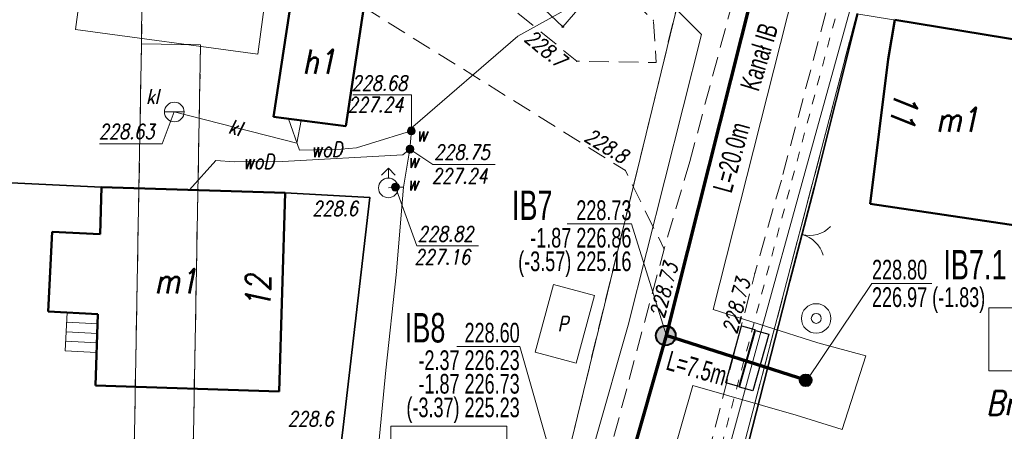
# Model space of a CAD drawing. Header units: millimetres. Extents: x 7436010 to 7436992, y 5663514 to 5666647.
# Tile 28 of 73: x 7436243 to 7436293, y 5664053 to 5664074. Entities that reach past the tile are written whole.
import ezdxf
from ezdxf.enums import TextEntityAlignment as Align

# ---------------------------------------------------------------- set-up
doc = ezdxf.new("R2010")
doc.units = ezdxf.units.MM
doc.header["$PDSIZE"] = 1
for name, pattern in [('1', [0]), ('2_EGBU_A', [0]), ('3', [1, 0.5, -0.5]), ('GDE', [0]), ('GUZ', [1.5, 1, -0.5]), ('KOR', [2, 1, 1]), ('KOU', [1.5, 1, -0.5])]:
    doc.linetypes.add(name, pattern=pattern)
for name, color, linetype, lineweight in [('1 OGRODZENIE', 7, 'BGT', 35), ('15 PRZEWODY KL', 34, 'Continuous', 18), ('2 BRAMY FURTKI', 7, 'Continuous', 18), ('27 ZASUWY WODOCIĄGOWE ISTN', 5, 'Continuous', 18), ('28 STUDNIA GŁEBINOWA', 5, 'Continuous', 18), ('29 HYDRANT', 5, 'Continuous', 18), ('30 WODOCIĄGI ISTN', 5, 'Continuous', 18), ('31 SZAMBO OSADNIK', 34, 'Continuous', 18), ('38 FUNDAMENT', 7, 'Continuous', 18), ('39 PRZYSTANEK', 7, 'Continuous', 18), ('4 JEZDNIA MB', 7, 'KOU', 18), ('42 RZĘDNE WODOCIĄG', 5, 'Continuous', 18), ('43 RZĘDNE KL', 34, 'Continuous', 18), ('5 RÓW PRZYDROŻNY', 7, 'Continuous', 18), ('9 JEZDNIA GRUNTOWA', 7, 'KOU', 18), ('_AA_Kanalizacja grawitacyjna - trasa', 244, 'Continuous', 70), ('_AA_Odcinki boczne grawitacyjne 160mm - trasa', 30, 'Continuous', 70), ('_AA_Studnia kanalizacyjna bet.1000mm - symbol', 24, 'Continuous', 40), ('_AA_Studnia kanalizacyjna PP 600mm - symbol', 24, 'Continuous', 40), ('_DZIAŁKI DO POZWOLENIA', 110, 'Continuous', 9), ('_J_rury AROT', 1, 'Continuous', 30), ('DZ_USTALONE_GRANICE_L_0', 7, '1', 18), ('Dzialki', 7, 'GDE', 18), ('Działki zarys', 7, 'Continuous', 18), ('EADTD_T_0', 7, 'Continuous', 18), ('EDZPD_L_1', 7, 'GDE', 18), ('EGBB_E_T_0', 7, 'Continuous', 18), ('EGBB_L_0', 7, '2_EGBU_A', 50), ('EGBB_L_1', 7, '2_EGBU_A', 50), ('EUZPU_L_7', 7, 'KOR', 18), ('Linie_odn', 7, 'Continuous', 9), ('obszar odziaływania inwestcyji', 80, 'Continuous', 20), ('PunPOMIAR1', 7, 'Continuous', 18), ('RzedPOMIAR1', 7, 'Continuous', 18), ('SDRPK_L_1', 7, 'KOU', 18), ('SIEC_ENERGETYCZNA_L_0', 1, '3', 18), ('SZOPO_L_0', 7, 'BGT', 35), ('UWWOA_T_0', 5, 'Continuous', 18), ('UWWPA_T_0', 5, 'Continuous', 18), ('UWWPO_L_1', 5, '1', 18), ('UŻYTKI LINIE', 96, 'GUZ', 18), ('UŻYTKI OZNACZENIE', 96, 'Continuous', 18), ('WEKTOR PRZEWODY TELEKOMUNIKACYJNE', 30, 'Continuous', 18), ('WEKTOR SCHODY', 7, 'Continuous', 18), ('WEKTOR WODOCIĄGI wo', 5, 'Continuous', 18), ('WUKOS_T_0', 7, 'Continuous', 18)]:
    doc.layers.add(name, color=color, linetype=linetype, lineweight=lineweight)
for name, color, linetype in [('_AA_Studnia kanalizacyjna bet.1000mm - plamki', 255, 'Continuous'), ('_AA_Studnia kanalizacyjna PP 600mm - plamki', 24, 'Continuous'), ('_map', 7, 'Continuous'), ('TEKST ks przyłącz korek', 32, 'Continuous'), ('TEKST ks przyłącz L _ i', 32, 'Continuous'), ('TEKST ks sieć L _ i', 244, 'Continuous'), ('TEKST ks studnia', 244, 'Continuous')]:
    doc.layers.add(name, color=color, linetype=linetype)
doc.styles.add('K1_ACAD', font='romans.shx', dxfattribs={"width": 0.8, "oblique": 12})
doc.styles.add('PLAN 1 pop.', font='ARIALN.TTF', dxfattribs={"width": 0.8})
doc.styles.add('PLAN 2 pop.', font='ARIALN.TTF', dxfattribs={"width": 0.8})
doc.linetypes.add('BGT', pattern='A,3.75,[133,ltypeshp.shx,S=0.1875,R=0,X=0,Y=0],3.75', length=7.5)

# ---------------------------------------------------------------- blocks, each defined once
blk = doc.blocks.new('ZAS')
at = {"linetype": 'Continuous'}
for radius in [0.2, 0.175, 0.15, 0.125, 0.1, 0.075, 0.05, 0.025, 0.00715]:
    blk.add_circle((0, 0), radius, dxfattribs=at)
blk = doc.blocks.new('WSP')
at = {"linetype": 'Continuous'}
blk.add_circle((0, 0), 0.045, dxfattribs=at)
blk = doc.blocks.new('BGB')
at = {"linetype": 'Continuous'}
for centre, start, end in [((-1.5, 0), 359.9995, 60), ((1.5, 0), 120, 180.0005)]:
    blk.add_arc(centre, 1.5, start, end, dxfattribs=at)
blk = doc.blocks.new('STD')
at = {"linetype": 'Continuous'}
for radius in [0.75, 0.25]:
    blk.add_circle((0, 0), radius, dxfattribs=at)
blk = doc.blocks.new('SZB')
at = {"linetype": 'Continuous'}
blk.add_line((-0.5, 0), (0.5, 0), dxfattribs=at)
blk.add_circle((0, 0), 0.5, dxfattribs=at)
blk = doc.blocks.new('HYP')
at = {"linetype": 'Continuous'}
for p, q in [((0, 1), (-0.35355, 0.64645)), ((0, 1), (0.35355, 0.64645)), ((0, 0.5), (0, 1))]:
    blk.add_line(p, q, dxfattribs=at)
blk.add_circle((0, 0), 0.5, dxfattribs=at)
blk = doc.blocks.new('STUDZ')
at = {"layer": '1 OGRODZENIE', "flags": 128}
for points in [[(7436277.77, 5664045.13), (7436281.76, 5664060.71), (7436283, 5664065.47), (7436285.22, 5664074.32)], [(7436256.108, 5664065.202), (7436260.41, 5664064.97), (7436259.05, 5664053.29), (7436258.51, 5664048.79), (7436257.86, 5664042.46), (7436255.51, 5664042.55), (7436243.21, 5664042.07)]]:
    blk.add_lwpolyline(points, dxfattribs=at)
at = {"layer": '15 PRZEWODY KL', "flags": 128}
blk.add_lwpolyline([(7436250.47, 5664069.32), (7436256.7, 5664067.74), (7436256.926, 5664068.889)], dxfattribs=at)
at = {"layer": '30 WODOCIĄGI ISTN', "flags": 128}
blk.add_lwpolyline([(7436262.6, 5664068.56), (7436262.52, 5664068.36), (7436262.45, 5664067.43), (7436262.129, 5664065.491), (7436261.71, 5664065.5), (7436261.35, 5664065.46)], dxfattribs=at)
at = {"layer": '38 FUNDAMENT', "flags": 128}
for points in [[(7436245.44, 5664073.51), (7436246.223, 5664079.323)], [(7436254.72, 5664072.26), (7436255.503, 5664078.073)], [(7436245.44, 5664073.51), (7436254.72, 5664072.26)]]:
    blk.add_lwpolyline(points, dxfattribs=at)
at = {"layer": '39 PRZYSTANEK', "flags": 128}
for points in [[(7436268.812, 5664057.103), (7436269.742, 5664060.553)], [(7436271.83, 5664059.99), (7436269.742, 5664060.553)], [(7436270.9, 5664056.54), (7436271.83, 5664059.99)], [(7436270.9, 5664056.54), (7436268.812, 5664057.103)]]:
    blk.add_lwpolyline(points, dxfattribs=at)
at = {"layer": '4 JEZDNIA MB', "flags": 128}
for points in [[(7436276.67, 5664066.8), (7436275.37, 5664062.35), (7436268.02, 5664034.9), (7436262.85, 5664015.76), (7436259.89, 5664002.38), (7436258.96, 5663989.67), (7436260.01, 5663977.96), (7436262.3, 5663967.71), (7436270.91, 5663933.15)], [(7436281.33, 5664065.85), (7436279.98, 5664061.11), (7436273.28, 5664035.06), (7436273.06, 5664033.92), (7436267.57, 5664014.57), (7436264.6, 5664001.72), (7436263.73, 5663990.15), (7436264.88, 5663978.37)]]:
    blk.add_lwpolyline(points, dxfattribs=at)
at = {"layer": '42 RZĘDNE WODOCIĄG', "flags": 128}
for points in [[(7436262.52, 5664068.36), (7436262.536, 5664070.201), (7436259.546, 5664070.201)], [(7436262.45, 5664067.43), (7436263.613, 5664066.644), (7436266.776, 5664066.644)], [(7436261.71, 5664065.5), (7436262.803, 5664062.512), (7436265.94, 5664062.512)]]:
    blk.add_lwpolyline(points, dxfattribs=at)
at = {"layer": '43 RZĘDNE KL', "flags": 128}
blk.add_lwpolyline([(7436246.663, 5664067.706), (7436249.851, 5664067.706), (7436250.47, 5664069.32)], dxfattribs=at)
at = {"layer": '5 RÓW PRZYDROŻNY', "flags": 128}
blk.add_lwpolyline([(7436270.22, 5664073.659), (7436271.089, 5664074.66), (7436252.45, 5664095.23), (7436239.65, 5664108.66), (7436225.53, 5664126.43), (7436224.38, 5664125.42), (7436237.62, 5664106.61), (7436249.69, 5664093.12), (7436270.22, 5664073.659)], dxfattribs=at)
at = {"layer": '9 JEZDNIA GRUNTOWA', "flags": 128}
blk.add_lwpolyline([(7436182.43, 5664147.56), (7436207.97, 5664139.83), (7436215.62, 5664136.64), (7436222.46, 5664132), (7436226.28, 5664127.57), (7436230.61, 5664122.32), (7436241.39, 5664109.35), (7436253.51, 5664096.36), (7436267.24, 5664081.29), (7436274.82, 5664073.98), (7436274.97, 5664071.83), (7436270.93, 5664071.9), (7436261.2, 5664079.86), (7436260.382, 5664076.459), (7436260.107, 5664074.648), (7436273.4, 5664066.35), (7436275.37, 5664062.35)], dxfattribs=at)
at = {"layer": 'DZ_USTALONE_GRANICE_L_0'}
blk.add_line((7436300.17, 5664071.85), (7436285.17, 5664074.32), dxfattribs=at)
at = {"layer": 'Dzialki'}
blk.add_line((7436285.17, 5664074.32), (7436300.17, 5664071.85), dxfattribs=at)
at = {"layer": 'Działki zarys', "flags": 128}
blk.add_lwpolyline([(7436244.252, 5664065.618), (7436212.257, 5664067.155)], dxfattribs=at)
at = {"layer": 'EDZPD_L_1'}
for p, q in [((7436248.888, 5664081.797), (7436248.805, 5664072.792)), ((7436258.843, 5664003.989), (7436276.333, 5664075.95)), ((7436277.728, 5664045.894), (7436285.17, 5664074.32)), ((7436248.671, 5664065.433), (7436248.805, 5664072.792)), ((7436248.805, 5664072.792), (7436251.804, 5664072.737)), ((7436251.804, 5664072.737), (7436251.359, 5664048.297)), ((7436248.671, 5664065.433), (7436244.25, 5664065.618)), ((7436248.356, 5664048.169), (7436248.671, 5664065.433))]:
    blk.add_line(p, q, dxfattribs=at)
at = {"layer": 'EGBB_L_0'}
for p, q in [((7436255.513, 5664069.072), (7436256.437, 5664075.204)), ((7436259.194, 5664068.596), (7436260.108, 5664074.648)), ((7436286.763, 5664072.007), (7436287.1, 5664074)), ((7436287.1, 5664074), (7436294.58, 5664072.77)), ((7436285.842, 5664064.645), (7436286.763, 5664072.007)), ((7436255.513, 5664069.072), (7436259.194, 5664068.596)), ((7436246.699, 5664063.101), (7436246.776, 5664065.492)), ((7436246.776, 5664065.492), (7436256.108, 5664065.202)), ((7436255.799, 5664055.11), (7436256.108, 5664065.202)), ((7436285.842, 5664064.645), (7436293.374, 5664063.523)), ((7436246.467, 5664055.41), (7436246.583, 5664059.04)), ((7436246.467, 5664055.41), (7436255.799, 5664055.11))]:
    blk.add_line(p, q, dxfattribs=at)
at = {"layer": 'EGBB_L_1'}
for p, q in [((7436244.053, 5664059.178), (7436244.268, 5664063.229)), ((7436244.268, 5664063.229), (7436246.699, 5664063.101)), ((7436244.053, 5664059.178), (7436246.583, 5664059.04))]:
    blk.add_line(p, q, dxfattribs=at)
at = {"layer": 'EUZPU_L_7'}
blk.add_line((7436271.089, 5664074.66), (7436270.22, 5664073.659), dxfattribs=at)
at = {"layer": 'PunPOMIAR1'}
for p in [(7436274.82, 5664073.98), (7436270.93, 5664071.9), (7436273.4, 5664066.35), (7436260.41, 5664064.97), (7436275.37, 5664062.35), (7436279.98, 5664061.11), (7436259.05, 5664053.29)]:
    blk.add_point(p, dxfattribs=at)
at = {"layer": 'SDRPK_L_1'}
for p, q in [((7436276.67, 5664066.8), (7436299.44, 5664151.7)), ((7436303.61, 5664149.75), (7436281.33, 5664065.85))]:
    blk.add_line(p, q, dxfattribs=at)
at = {"layer": 'SIEC_ENERGETYCZNA_L_0'}
for p, q in [((7436283.412, 5664071.648), (7436284.704, 5664076.478)), ((7436282.124, 5664066.817), (7436283.412, 5664071.648)), ((7436280.838, 5664061.985), (7436282.124, 5664066.817)), ((7436279.556, 5664057.152), (7436280.838, 5664061.985)), ((7436278.278, 5664052.318), (7436279.556, 5664057.152))]:
    blk.add_line(p, q, dxfattribs=at)
at = {"layer": 'SZOPO_L_0'}
blk.add_line((7436235.384, 5664066.06), (7436246.776, 5664065.492), dxfattribs=at)
at = {"layer": 'UŻYTKI LINIE', "flags": 128}
for points in [[(7436291.78, 5664098.98), (7436285.17, 5664074.32), (7436277.728, 5664045.894), (7436275.415, 5664037.05), (7436267.398, 5664006.396), (7436265.736, 5663990.877), (7436266.97, 5663974.93), (7436271.21, 5663959.1), (7436275.289, 5663945.265), (7436279.247, 5663930.759), (7436282.686, 5663916.782), (7436290.253, 5663883.997), (7436291.924, 5663877.505), (7436293.148, 5663871.537), (7436293.303, 5663870.782), (7436298.029, 5663851.349), (7436300.076, 5663842.932), (7436302.735, 5663832.544), (7436306.06, 5663818.61), (7436309.78, 5663804.08), (7436311.416, 5663799.459), (7436315.724, 5663789.291), (7436324.768, 5663771.514)], [(7436248.805, 5664072.792), (7436248.888, 5664081.797)], [(7436248.805, 5664072.792), (7436251.804, 5664072.737), (7436251.359, 5664048.297), (7436252.468, 5664037.577), (7436253.535, 5664027.361), (7436254.433, 5664017.259), (7436258.032, 5664004.07), (7436258.843, 5664003.989), (7436276.333, 5664075.95)], [(7436299.772, 5663807.815), (7436293.961, 5663830.527), (7436291.344, 5663840.752), (7436290.066, 5663846.007), (7436284.582, 5663868.615), (7436282.649, 5663876.996), (7436280.847, 5663884.808), (7436280.017, 5663888.28), (7436279.105, 5663892.097), (7436273.464, 5663915.703), (7436268.413, 5663936.84), (7436267.384, 5663941.146), (7436261.76, 5663962.545), (7436257.825, 5663977.517), (7436257.715, 5663985.662), (7436257.599, 5663994.26), (7436254.813, 5664004.471), (7436251.468, 5664016.728), (7436250.549, 5664027.072), (7436249.484, 5664037.267), (7436248.356, 5664048.169), (7436248.671, 5664065.433), (7436248.805, 5664072.792)]]:
    blk.add_lwpolyline(points, dxfattribs=at)
at = {"layer": 'WEKTOR PRZEWODY TELEKOMUNIKACYJNE', "flags": 128}
blk.add_lwpolyline([(7436292.4, 5664168.91), (7436297.319, 5664167.767), (7436301.299, 5664166.859), (7436310.729, 5664165.459), (7436306.949, 5664153.991), (7436305.103, 5664147.333), (7436301.882, 5664135.564), (7436298.883, 5664124.644), (7436294.935, 5664110.021), (7436293.857, 5664107.21), (7436291.944, 5664100.707), (7436289.874, 5664093.295), (7436286.869, 5664081.994), (7436286.09, 5664079.141), (7436282.516, 5664066.233), (7436280.197, 5664057.816), (7436275.162, 5664039.392), (7436272.631, 5664030.398), (7436271.355, 5664024.978), (7436268.448, 5664013.055), (7436266.992, 5664007.049)], dxfattribs=at)
at = {"layer": 'WEKTOR SCHODY', "flags": 128}
for points in [[(7436245.022, 5664059.125), (7436244.916, 5664057.172)], [(7436245.022, 5664059.125), (7436246.583, 5664059.04), (7436246.521, 5664057.085)], [(7436244.996, 5664058.63), (7436246.6, 5664058.543)], [(7436244.969, 5664058.144), (7436246.574, 5664058.057)], [(7436244.943, 5664057.658), (7436246.547, 5664057.571)], [(7436244.916, 5664057.172), (7436246.521, 5664057.085)]]:
    blk.add_lwpolyline(points, dxfattribs=at)
at = {"layer": 'WEKTOR WODOCIĄGI wo'}
for p, q in [((7436267.929, 5664073.179), (7436278.878, 5664079.247)), ((7436262.6, 5664068.56), (7436267.929, 5664073.179))]:
    blk.add_line(p, q, dxfattribs=at)
at = {"layer": 'WEKTOR WODOCIĄGI wo', "flags": 128}
for points in [[(7436262.52, 5664068.36), (7436260.451, 5664067.725), (7436259.739, 5664067.502), (7436258.954, 5664067.427), (7436256.826, 5664067.376), (7436256.28, 5664068.973)], [(7436262.45, 5664067.43), (7436262.082, 5664067.134), (7436255.976, 5664066.809), (7436253.518, 5664066.782), (7436252.576, 5664066.845), (7436251.246, 5664065.353)], [(7436276.023, 5664028.047), (7436267.296, 5664029.346), (7436261.362, 5664030.179), (7436258.921, 5664030.612), (7436259.79, 5664038.82), (7436260.529, 5664048.946), (7436261.223, 5664056.192), (7436261.756, 5664061.04), (7436262.129, 5664065.491)]]:
    blk.add_lwpolyline(points, dxfattribs=at)
at = {"layer": '2 BRAMY FURTKI', "rotation": 255.39872775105}
blk.add_blockref('BGB', (7436282.38, 5664063.09), dxfattribs=at)
at = {"layer": '27 ZASUWY WODOCIĄGOWE ISTN', "rotation": 264.6899967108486}
for p in [(7436262.52, 5664068.36), (7436261.71, 5664065.5)]:
    blk.add_blockref('ZAS', p, dxfattribs=at)
at = {"layer": '28 STUDNIA GŁEBINOWA'}
blk.add_blockref('STD', (7436283.1, 5664058.82), dxfattribs=at)
at = {"layer": '29 HYDRANT'}
blk.add_blockref('HYP', (7436261.35, 5664065.46), dxfattribs=at)
at = {"layer": '31 SZAMBO OSADNIK'}
blk.add_blockref('SZB', (7436250.47, 5664069.32), dxfattribs=at)
at = {"layer": 'UWWPA_T_0', "rotation": 264.6899967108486}
blk.add_blockref('ZAS', (7436262.45, 5664067.43), dxfattribs=at)
at = {"layer": 'WUKOS_T_0', "rotation": 0.06304628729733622}
blk.add_blockref('WSP', (7436270.22, 5664073.659), dxfattribs=at)
at = {"layer": '15 PRZEWODY KL', "style": 'K1_ACAD', "oblique": 12, "width": 0.8}
blk.add_text('kl', height=0.75, rotation=345.7692, dxfattribs=at).set_placement((7436253.585, 5664068.53), align=Align.MIDDLE)
at = {"layer": '27 ZASUWY WODOCIĄGOWE ISTN', "style": 'K1_ACAD', "oblique": 12, "width": 0.8}
for p in [(7436262.773, 5664067.824), (7436262.319, 5664065.321)]:
    blk.add_text('w', height=0.75, dxfattribs=at).set_placement(p)
at = {"layer": '31 SZAMBO OSADNIK', "style": 'K1_ACAD', "oblique": 12, "width": 0.8}
blk.add_text('kl', height=0.75, dxfattribs=at).set_placement((7436249.045, 5664069.732))
at = {"layer": '39 PRZYSTANEK', "style": 'K1_ACAD', "oblique": 12, "width": 0.8}
blk.add_text('P', height=0.75, dxfattribs=at).set_placement((7436269.957, 5664058.176))
at = {"layer": '42 RZĘDNE WODOCIĄG', "style": 'K1_ACAD', "oblique": 12, "width": 0.8}
for s, p in [('228.68', (7436259.484, 5664070.416)), ('227.24', (7436259.288, 5664069.316)), ('228.75', (7436263.677, 5664066.901)), ('227.24', (7436263.566, 5664065.691)), ('228.82', (7436262.84, 5664062.741)), ('227.16', (7436262.679, 5664061.571))]:
    blk.add_text(s, height=0.75, dxfattribs=at).set_placement(p)
at = {"layer": '43 RZĘDNE KL', "style": 'K1_ACAD', "oblique": 12, "width": 0.8}
blk.add_text('228.63', height=0.75, dxfattribs=at).set_placement((7436246.634, 5664067.949))
at = {"layer": 'EADTD_T_0', "style": 'K1_ACAD', "oblique": 12, "width": 0.8}
for s, rotation, p in [('11', 260.0545, (7436286.988, 5664069.595)), ('12', 90.0637, (7436255.363, 5664060.173))]:
    blk.add_text(s, height=1.25, rotation=rotation, dxfattribs=at).set_placement(p, align=Align.CENTER)
at = {"layer": 'EGBB_E_T_0', "style": 'K1_ACAD', "oblique": 12, "width": 0.8}
for s, p in [('h1', (7436257.813, 5664071.88)), ('m1', (7436290.264, 5664068.931)), ('m1', (7436250.536, 5664060.72))]:
    blk.add_text(s, height=1.25, dxfattribs=at).set_placement(p, align=Align.MIDDLE)
at = {"layer": 'RzedPOMIAR1', "style": 'K1_ACAD', "oblique": 12, "width": 0.8}
for s, rotation, p in [('228.7', 320.7138, (7436268.218, 5664072.972)), ('228.8', 328.0249, (7436271.261, 5664067.893)), ('228.73', 75.0101, (7436275.353, 5664058.796)), ('228.73', 75.5763, (7436279.054, 5664057.997))]:
    blk.add_text(s, height=0.75, rotation=rotation, dxfattribs=at).set_placement(p)
for p in [(7436257.487, 5664064.031), (7436256.238, 5664053.338)]:
    blk.add_text('228.6', height=0.75, dxfattribs=at).set_placement(p)
at = {"layer": 'UWWOA_T_0', "style": 'K1_ACAD', "oblique": 12, "width": 0.8}
blk.add_text('w', height=0.75, dxfattribs=at).set_placement((7436262.333, 5664066.476))
at = {"layer": 'UŻYTKI OZNACZENIE', "style": 'K1_ACAD', "oblique": 12, "width": 0.8}
blk.add_text('Br-PsV', height=1.25, dxfattribs=at).set_placement((7436291.745, 5664055.143), align=Align.TOP_LEFT)
at = {"layer": 'WEKTOR WODOCIĄGI wo', "style": 'K1_ACAD', "oblique": 12, "width": 0.8}
for rotation, p in [(1.3814, (7436258.217, 5664067.41)), (0.7145, (7436254.747, 5664066.796))]:
    blk.add_text('woD', height=0.75, rotation=rotation, dxfattribs=at).set_placement(p, align=Align.MIDDLE)

msp = doc.modelspace()

# ---------------------------------------------------------------- hatches: boundary and pattern name
at = {"layer": '_AA_Studnia kanalizacyjna bet.1000mm - plamki', "linetype": 'Continuous'}
h = msp.add_hatch(color=256, dxfattribs=at)
edge = h.paths.add_edge_path()
edge.add_arc((7436275.455, 5664057.95), 0.5, 0, 360)
at = {"layer": '_AA_Studnia kanalizacyjna PP 600mm - plamki', "linetype": 'Continuous'}
h = msp.add_hatch(color=30, dxfattribs=at)
edge = h.paths.add_edge_path()
edge.add_arc((7436282.567, 5664055.675), 0.3, 0, 360)

# ---------------------------------------------------------------- linework, layer by layer
at = {"layer": '_AA_Kanalizacja grawitacyjna - trasa'}
msp.add_lwpolyline([(7436316.318, 5664148.64), (7436307.146, 5664149.609), (7436300.251, 5664150.823), (7436300.251, 5664150.823), (7436294.83, 5664131.871), (7436288.377, 5664107.433), (7436288.377, 5664107.433), (7436288.377, 5664107.433), (7436286.253, 5664099.132), (7436286.253, 5664099.132), (7436280.377, 5664077.409), (7436275.468, 5664057.951), (7436271.671, 5664044.645), (7436270.323, 5664039.853), (7436265.145, 5664021.024), (7436260.251, 5663995.803)], dxfattribs=at)
at = {"layer": '_AA_Odcinki boczne grawitacyjne 160mm - trasa'}
msp.add_lwpolyline([(7436282.567, 5664055.675), (7436275.468, 5664057.951)], dxfattribs=at)
at = {"layer": '_AA_Studnia kanalizacyjna bet.1000mm - symbol', "linetype": 'Continuous'}
msp.add_circle((7436275.455, 5664057.95), 0.5, dxfattribs=at)
at = {"layer": '_AA_Studnia kanalizacyjna PP 600mm - symbol', "color": 30, "linetype": 'Continuous'}
msp.add_circle((7436282.567, 5664055.675), 0.3, dxfattribs=at)
at = {"layer": '_DZIAŁKI DO POZWOLENIA'}
for points in [[(7436291.881, 5664059.361), (7436297.773, 5664059.361), (7436297.773, 5664056.16), (7436291.881, 5664056.16)], [(7436261.476, 5664053.334), (7436267.368, 5664053.334), (7436267.368, 5664050.133), (7436261.476, 5664050.133)]]:
    msp.add_lwpolyline(points, close=True, dxfattribs=at)
at = {"layer": '_J_rury AROT'}
for points in [[(7436278.501, 5664055.551), (7436279.309, 5664058.44), (7436279.983, 5664058.251), (7436279.175, 5664055.362)], [(7436279.202, 5664055.318), (7436280.01, 5664058.207), (7436280.685, 5664058.019), (7436279.876, 5664055.13)]]:
    msp.add_lwpolyline(points, close=True, dxfattribs=at)
at = {"layer": 'Linie_odn'}
for points in [[(7436275.48, 5664057.982), (7436273.707, 5664063.626), (7436270.449, 5664063.626)], [(7436282.601, 5664055.648), (7436285.936, 5664060.601), (7436288.982, 5664060.601)], [(7436271.653, 5664044.672), (7436268.027, 5664057.396), (7436264.833, 5664057.396)]]:
    msp.add_lwpolyline(points, dxfattribs=at)
at = {"layer": 'obszar odziaływania inwestcyji', "ltscale": 2}
for points in [[(7436250.831, 5664098.614), (7436253.72, 5664095.703), (7436269.509, 5664081.063), (7436277.268, 5664073.261)], [(7436287.666, 5664096.694), (7436282.312, 5664076.903), (7436277.866, 5664059.282)], [(7436277.268, 5664073.261), (7436273.536, 5664058.47), (7436270.246, 5664046.942)], [(7436277.866, 5664059.282), (7436283.178, 5664057.579), (7436285.628, 5664056.911), (7436284.418, 5664053.179), (7436282.084, 5664053.898), (7436276.824, 5664055.416)], [(7436276.824, 5664055.416), (7436274.176, 5664046.136)]]:
    msp.add_lwpolyline(points, dxfattribs=at)
at = {"layer": 'UWWPO_L_1', "linetype": '1'}
for p, q in [((7436267.929, 5664073.179), (7436278.878, 5664079.247)), ((7436262.6, 5664068.56), (7436267.929, 5664073.179))]:
    msp.add_line(p, q, dxfattribs=at)

# ---------------------------------------------------------------- block references
at = {"layer": '_map'}
msp.add_blockref('STUDZ', (0, 0), dxfattribs=at)

# ---------------------------------------------------------------- texts
at = {"layer": 'TEKST ks przyłącz korek', "width": 0.8}
for s, height, style, p in [('IB7.1', 1.5, 'PLAN 1 pop.', (7436289.564, 5664060.801)), ('228.80', 1, 'PLAN 2 pop.', (7436285.936, 5664060.801)), ('226.97 (-1.83)', 1, 'PLAN 2 pop.', (7436285.936, 5664059.401))]:
    msp.add_text(s, height=height, dxfattribs=dict(at, style=style)).set_placement(p)
at = {"layer": 'TEKST ks przyłącz L _ i', "style": 'PLAN 2 pop.', "width": 0.8}
msp.add_text('L=7.5m', height=1, rotation=344.2142, dxfattribs=at).set_placement((7436275.409, 5664056.232))
at = {"layer": 'TEKST ks sieć L _ i', "style": 'PLAN 2 pop.', "width": 0.8}
for s, rotation, p in [('Kanał IB', 73.0196, (7436280.169, 5664070.317)), ('L=20.0m', 74.6069, (7436278.791, 5664065.144))]:
    msp.add_text(s, height=1, rotation=rotation, dxfattribs=at).set_placement(p)
at = {"layer": 'TEKST ks studnia', "width": 0.8}
for s, height, style, p in [('IB7', 1.5, 'PLAN 1 pop.', (7436269.696, 5664063.826)), ('228.73', 1, 'PLAN 2 pop.', (7436273.707, 5664063.826)), ('-1.87 226.86', 1, 'PLAN 2 pop.', (7436273.707, 5664062.426)), ('(-3.57) 225.16', 1, 'PLAN 2 pop.', (7436273.707, 5664061.226)), ('IB8', 1.5, 'PLAN 1 pop.', (7436264.25, 5664057.596)), ('228.60', 1, 'PLAN 2 pop.', (7436268.027, 5664057.596)), ('-2.37 226.23', 1, 'PLAN 2 pop.', (7436268.027, 5664056.196)), ('-1.87 226.73', 1, 'PLAN 2 pop.', (7436268.027, 5664054.996)), ('(-3.37) 225.23', 1, 'PLAN 2 pop.', (7436268.027, 5664053.796))]:
    msp.add_text(s, height=height, dxfattribs=dict(at, style=style)).set_placement(p, align=Align.RIGHT)

doc.saveas('drawing.dxf')
